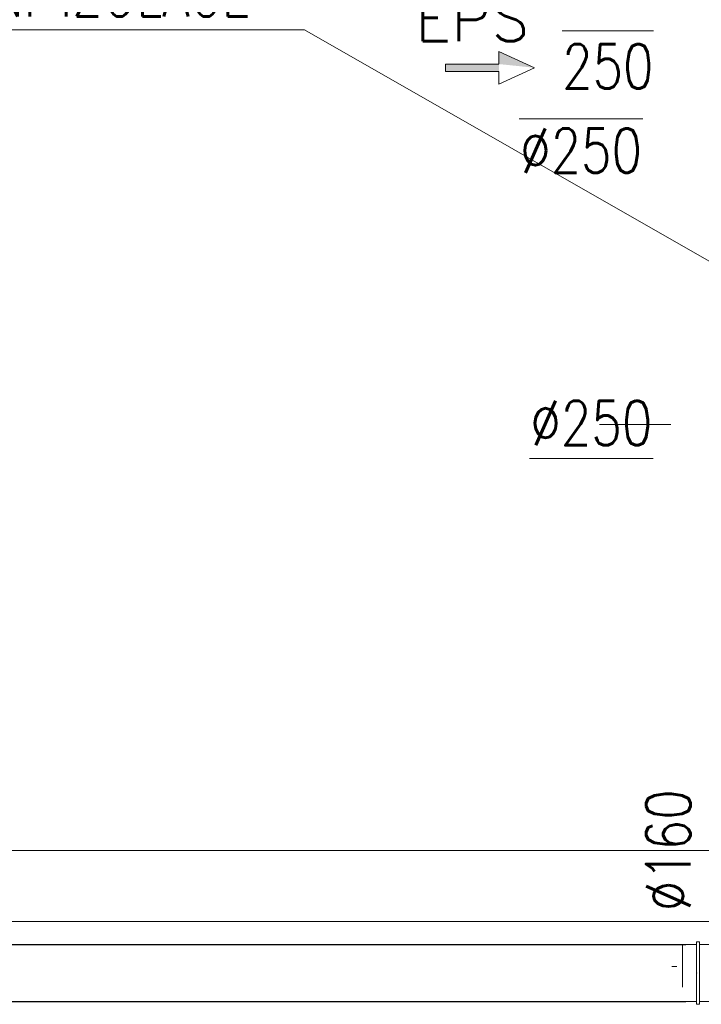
# Model space of a CAD drawing. Header units: millimetres. Extents: x -367720 to -162733, y 309172 to 337444.
# Tile 67 of 256: x -354365 to -352447, y 317187 to 319960. Entities that reach past the tile are written whole.
import ezdxf
from ezdxf.enums import TextEntityAlignment as Align

# ---------------------------------------------------------------- set-up
doc = ezdxf.new("R2010")
doc.units = ezdxf.units.MM
doc.header["$LTSCALE"] = 10
doc.header["$MEASUREMENT"] = 0
doc.linetypes.add('ACAD_ISO03W100', pattern=[30, 12, -18])
doc.layers.get('0').update_dxf_attribs({"color": 255, "lineweight": 13})
for name, color, linetype, lineweight in [('VZ1', 6, 'Continuous', 18), ('vzt-izolace', 50, 'Continuous', 9), ('vzt-odvod', 6, 'Continuous', 40), ('vzt-popis', 81, 'Continuous', 20), ('vzt-profese', 241, 'Continuous', 15), ('vzt-přívod', 2, 'Continuous', 40), ('vzt-spiro', 50, 'Continuous', 5), ('vzt-čárkkovaná', 50, 'ACAD_ISO03W100', 9), ('ŽB', 255, 'Continuous', 0)]:
    doc.layers.add(name, color=color, linetype=linetype, lineweight=lineweight)
doc.styles.add('PITSIMP8', font='pitsimp8')
doc.styles.add('ROMANS', font='ROMANS.shx', dxfattribs={"height": 80})

# ---------------------------------------------------------------- blocks, each defined once
blk = doc.blocks.new('A$C44164CF6')
at = {"layer": 'ŽB'}
for p, q in [((-650, -1300), (5700, -1300)), ((-1965.7, -1500), (3450, -1500))]:
    blk.add_line(p, q, dxfattribs=at)
blk.add_lwpolyline([(2050, -100), (2250, -100)], dxfattribs=at)
at = {"layer": 'VZ1', "extrusion": (0, -1, -1.22461e-16), "style": 'ROMANS', "width": 0.8, "flags": 1}
for tag, p in [('MATERIAL', (-2269.1, 3112.5, -14812.2)), ('PRIRUBA', (-2269.1, 3112.5, -14812.2)), ('PRUTOK', (-2269.1, 3112.5, -14812.2)), ('PLOCHA', (-2269.1, 3112.5, -14812.2)), ('OBVOD', (-2269.1, 3112.5, -14812.2)), ('NAZEV', (-2269.1, 3112.5, -14812.2)), ('USEK', (-2269.1, 3112.5, -14812.2)), ('KOTA', (-2269.1, 3112.5, -14812.2)), ('TVAR', (-2269.1, 3112.5, -14812.2)), ('NB2', (-2269.1, 3112.5, -14812.2)), ('NB1', (-2269.1, 3112.5, -14812.2)), ('POS', (-2269.1, 3112.5, -14812.2)), ('DB', (-2269.1, 3112.5, -14812.2)), ('DA', (-2269.1, 3112.5, -14812.2)), ('B2', (-2269.1, 3112.5, -14812.2)), ('A2', (-2269.1, 3112.5, -14812.2)), ('B1', (-2269.1, 3112.5, -14812.2)), ('A1', (-2269.1, 3112.5, -14812.2)), ('LT', (-2269.1, 3112.5, -14812.2)), ('MATERIAL', (99885.3, 3112.5, -14812.2)), ('PRIRUBA', (99885.3, 3112.5, -14812.2)), ('PRUTOK', (99885.3, 3112.5, -14812.2)), ('PLOCHA', (99885.3, 3112.5, -14812.2)), ('OBVOD', (99885.3, 3112.5, -14812.2)), ('NAZEV', (99885.3, 3112.5, -14812.2)), ('USEK', (99885.3, 3112.5, -14812.2)), ('KOTA', (99885.3, 3112.5, -14812.2)), ('TVAR', (99885.3, 3112.5, -14812.2)), ('NB2', (99885.3, 3112.5, -14812.2)), ('NB1', (99885.3, 3112.5, -14812.2)), ('POS', (99885.3, 3112.5, -14812.2)), ('DB', (99885.3, 3112.5, -14812.2)), ('DA', (99885.3, 3112.5, -14812.2)), ('B2', (99885.3, 3112.5, -14812.2)), ('B1', (99885.3, 3112.5, -14812.2)), ('LT', (99885.3, 3112.5, -14812.2)), ('A2', (99885.3, 3112.5, -14812.2)), ('A1', (99885.3, 3112.5, -14812.2))]:
    blk.add_attdef(tag, p, '', height=1, rotation=180, dxfattribs=at)
at = {"layer": 'VZ1', "extrusion": (1.22461e-16, 1, 4.44089e-16), "style": 'ROMANS', "width": 0.8, "flags": 1}
for tag, p in [('MATERIAL', (2269.1, 2852.5, 14812.2)), ('PRIRUBA', (2269.1, 2852.5, 14812.2)), ('IZOLACE', (2269.1, 2852.5, 14812.2)), ('PRUTOK', (2269.1, 2852.5, 14812.2)), ('PLOCHA', (2269.1, 2852.5, 14812.2)), ('NASTCE', (2269.1, 2852.5, 14812.2)), ('OBVOD', (2269.1, 2852.5, 14812.2)), ('NAZEV', (2269.1, 2852.5, 14812.2)), ('USEK', (2269.1, 2852.5, 14812.2)), ('KOTA', (2269.1, 2852.5, 14812.2)), ('TVAR', (2269.1, 2852.5, 14812.2)), ('NB2', (2269.1, 2852.5, 14812.2)), ('NB1', (2269.1, 2852.5, 14812.2)), ('POS', (2269.1, 2852.5, 14812.2)), ('VS', (2269.1, 2852.5, 14812.2)), ('B1', (2269.1, 2852.5, 14812.2)), ('A1', (2269.1, 2852.5, 14812.2)), ('LT', (2269.1, 2852.5, 14812.2)), ('MATERIAL', (-99885.3, 2852.5, 14812.2)), ('PRIRUBA', (-99885.3, 2852.5, 14812.2)), ('IZOLACE', (-99885.3, 2852.5, 14812.2)), ('PRUTOK', (-99885.3, 2852.5, 14812.2)), ('PLOCHA', (-99885.3, 2852.5, 14812.2)), ('NASTCE', (-99885.3, 2852.5, 14812.2)), ('OBVOD', (-99885.3, 2852.5, 14812.2)), ('NAZEV', (-99885.3, 2852.5, 14812.2)), ('USEK', (-99885.3, 2852.5, 14812.2)), ('KOTA', (-99885.3, 2852.5, 14812.2)), ('TVAR', (-99885.3, 2852.5, 14812.2)), ('NB2', (-99885.3, 2852.5, 14812.2)), ('NB1', (-99885.3, 2852.5, 14812.2)), ('POS', (-99885.3, 2852.5, 14812.2)), ('B1', (-99885.3, 2852.5, 14812.2)), ('VS', (-99885.3, 2852.5, 14812.2)), ('LT', (-99885.3, 2852.5, 14812.2)), ('A1', (-99885.3, 2852.5, 14812.2))]:
    blk.add_attdef(tag, p, '', height=1, dxfattribs=at)
blk = doc.blocks.new('2dluk097')
at = {"color": 0, "linetype": 'ByBlock'}
for p, q in [((-0.052, 0.5), (-0.052, -0.1)), ((-0.052, 0.5), (0.052, 0.5)), ((0.052, 0.5), (0.052, -0.1))]:
    blk.add_line(p, q, dxfattribs=at)
for p, q in [((-0.052, -0.1), (-0.231, -0.1)), ((0, -0.5), (-0.231, -0.1)), ((0, -0.5), (0.231, -0.1)), ((0.052, -0.1), (0.231, -0.1))]:
    blk.add_line(p, q)
for points in [[(-0.052, 0.5), (0.052, 0.5), (-0.052, -0.1), (0.052, -0.1)], [(-0.231, -0.1), (0, -0.5), (0.052, -0.1), (-0.052, -0.1)], [(-0.052, -0.1), (0.231, -0.1), (0, -0.5), (-0.052, -0.1)]]:
    blk.add_solid(points)
at = {"linetype": 'ByBlock', "style": 'PITSIMP8', "flags": 9}
for tag, p in [('RAUM/GRUPPE', (-0.058, 0.161)), ('BEZEICHNUNG', (-0.058, 0.181)), ('POS.NR.G-LV', (-0.058, 0.141)), ('FABRIKAT', (-0.058, 0.121)), ('VOLUMENSTROM', (-0.058, 0.041)), ('DRUCK/-STUFE', (-0.058, 0.021)), ('ANSCHLUSS', (-0.058, 0.001)), ('KENNUNG', (-0.058, 0.081)), ('LEISTUNG', (-0.058, 0.061)), ('TYP', (-0.058, 0.101)), ('TEMPERATUR', (-0.058, -0.059)), ('SCHUTZART', (-0.058, -0.099)), ('DREHZAHL', (-0.058, -0.079)), ('GROESSE', (-0.058, -0.019)), ('DN', (-0.058, -0.039)), ('SPANNUNG/FREQUENZ', (-0.058, -0.119)), ('GEWICHT', (-0.058, -0.139)), ('FREI', (-0.058, -0.159)), ('FREI', (-0.058, -0.179)), ('FREI', (-0.058, -0.199))]:
    blk.add_attdef(tag, text='', height=0.01, dxfattribs=at).set_placement(p, align=Align.MIDDLE)
blk = doc.blocks.new('A$C57577DFC')
at = {"layer": 'vzt-spiro'}
for p, q in [((-258, 210), (-258, 202)), ((-258, 210), (-82, 210)), ((-258, 210), (-258, 202)), ((-82, 202), (-258, 202)), ((-250, 202), (-250, 160)), ((-90, 202), (-90, 160)), ((-82, 210), (-82, 202)), ((-300, 168), (-292, 168)), ((-300, -8), (-300, 168)), ((-292, 168), (-292, 168)), ((-292, 168), (-292, -8)), ((-40, 168), (-48, 168)), ((-48, 168), (-48, -8)), ((-40, -8), (-40, 168)), ((-292, 160), (-250, 160)), ((-250, 160), (-170, 80)), ((-90, 160), (-170, 80)), ((-48, 160), (-90, 160)), ((-292, 0), (-48, 0)), ((-300, -8), (-292, -8)), ((-300, -8), (-292, -8)), ((-40, -8), (-48, -8))]:
    blk.add_line(p, q, dxfattribs=at)
for p in [(-170, 210), (-300, 80), (-40, 80)]:
    blk.add_point(p, dxfattribs=at)
at = {"layer": 'vzt-čárkkovaná'}
for p, q in [((-250, 250), (-250, 210)), ((-90, 250), (-250, 250)), ((-90, 250), (-90, 210)), ((-340, 160), (-300, 160)), ((-340, 160), (-340, 0)), ((0, 160), (-40, 160)), ((0, 160), (0, 0)), ((-340, 0), (-300, 0)), ((0, 0), (-40, 0))]:
    blk.add_line(p, q, dxfattribs=at)
blk = doc.blocks.new('A$C44067DDB')
at = {"layer": 'vzt-izolace'}
blk.add_line((12752.8607, 4673.8251), (12766.7815, 4673.8251), dxfattribs=at)
at = {"layer": 'vzt-odvod', "lineweight": 30}
for p, q in [((9473.8577, 4735.1736, 3000), (12792.8607, 4735.1736, 3000)), ((9473.8577, 4575.1736, 3000.9177), (12792.8607, 4575.1736, 2940))]:
    blk.add_line(p, q, dxfattribs=at)
at = {"layer": 'vzt-popis'}
for p, q in [((11719.6683, 7311.4705, 50000), (10078.4009, 7311.4705, 50000)), ((13204.3863, 6461.2019, 50000), (11719.6683, 7311.4705, 50000)), ((12701.4996, 7308.2794, 50000), (12444.3567, 7308.2794, 50000)), ((12671.4996, 7060.1408, 50000), (12323.8806, 7060.1408, 50000)), ((12700.332, 6103.9735, 50000), (12352.713, 6103.9735, 50000))]:
    blk.add_line(p, q, dxfattribs=at)
at = {"layer": 'vzt-profese', "xscale": -200, "yscale": 250, "zscale": 160, "rotation": 90}
blk.add_blockref('2dluk097', (12241.3393, 7204.4211), dxfattribs=at)
at = {"layer": 'vzt-přívod'}
blk.add_blockref('A$C57577DFC', (13122.8606, 4575.1736, 2999.9999), dxfattribs=at)
at = {"layer": 'VZ1', "extrusion": (1.04009e-13, 1, -4.87544e-15), "style": 'ROMANS', "width": 0.8, "flags": 1}
for tag in ['KOTA', 'USEK', 'TVAR', 'POS', 'NB2', 'NB1', 'VS', 'LT', 'D']:
    blk.add_attdef(tag, (-111318.983, 5039.0799, 11669.1415), '', height=1, dxfattribs=at)
at = {"layer": 'VZ1', "extrusion": (1, -3.06152e-16, 0), "style": 'ROMANS', "width": 0.8, "flags": 1}
for tag in ['NB2', 'NB1', 'PRUTOK', 'USEK', 'KOTA', 'NAZEV', 'PRIRUBA2', 'POS', 'MATERIAL', 'PRUMER', 'PLOCHA', 'LT', 'UHEL', 'R', 'D', 'TVAR']:
    blk.add_attdef(tag, (11669.1415, 5039.0799, 111318.983), '', height=1, rotation=90, dxfattribs=at)
at = {"layer": 'VZ1', "extrusion": (-2.71917e-32, 1, -4.44089e-16), "style": 'ROMANS', "width": 0.8, "flags": 1}
for tag, p in [('MATERIAL', (-177204.9859, 2943.2966, 11491.6104)), ('PRIRUBA', (-177204.9859, 2943.2966, 11491.6104)), ('PRUTOK', (-177204.9859, 2943.2966, 11491.6104)), ('PLOCHA', (-177204.9859, 2943.2966, 11491.6104)), ('OBVOD', (-177204.9859, 2943.2966, 11491.6104)), ('NAZEV', (-177204.9859, 2943.2966, 11491.6104)), ('KOTA', (-177204.9859, 2943.2966, 11491.6104)), ('USEK', (-177204.9859, 2943.2966, 11491.6104)), ('TVAR', (-177204.9859, 2943.2966, 11491.6104)), ('NBN', (-177204.9859, 2943.2966, 11491.6104)), ('POS', (-177204.9859, 2943.2966, 11491.6104)), ('NB3', (-177204.9859, 2943.2966, 11491.6104)), ('VS', (-177204.9859, 2943.2966, 11491.6104)), ('LT', (-177204.9859, 2943.2966, 11491.6104)), ('B', (-177204.9859, 2943.2966, 11491.6104)), ('R', (-177204.9859, 2943.2966, 11491.6104)), ('A', (-177204.9859, 2943.2966, 11491.6104)), ('MATERIAL', (-11332.888, 6131.7212, 9501.275)), ('MATERIAL', (-11332.9671, 2943.2966, 9501.275)), ('PRIRUBA', (-11332.888, 6131.7212, 9501.275)), ('PRIRUBA', (-11332.9671, 2943.2966, 9501.275)), ('PRUTOK', (-11332.888, 6131.7212, 9501.275)), ('PRUTOK', (-11332.9671, 2943.2966, 9501.275)), ('PLOCHA', (-11332.888, 6131.7212, 9501.275)), ('PLOCHA', (-11332.9671, 2943.2966, 9501.275)), ('OBVOD', (-11332.888, 6131.7212, 9501.275)), ('OBVOD', (-11332.9671, 2943.2966, 9501.275)), ('NAZEV', (-11332.888, 6131.7212, 9501.275)), ('NAZEV', (-11332.9671, 2943.2966, 9501.275)), ('KOTA', (-11332.888, 6131.7212, 9501.275)), ('USEK', (-11332.888, 6131.7212, 9501.275)), ('KOTA', (-11332.9671, 2943.2966, 9501.275)), ('USEK', (-11332.9671, 2943.2966, 9501.275)), ('TVAR', (-11332.888, 6131.7212, 9501.275)), ('TVAR', (-11332.9671, 2943.2966, 9501.275)), ('NBN', (-11332.888, 6131.7212, 9501.275)), ('NBN', (-11332.9671, 2943.2966, 9501.275)), ('POS', (-11332.888, 6131.7212, 9501.275)), ('NB3', (-11332.888, 6131.7212, 9501.275)), ('POS', (-11332.9671, 2943.2966, 9501.275)), ('NB3', (-11332.9671, 2943.2966, 9501.275)), ('VS', (-11332.888, 6131.7212, 9501.275)), ('LT', (-11332.888, 6131.7212, 9501.275)), ('VS', (-11332.9671, 2943.2966, 9501.275)), ('LT', (-11332.9671, 2943.2966, 9501.275)), ('B', (-11332.888, 6131.7212, 9501.275)), ('R', (-11332.888, 6131.7212, 9501.275)), ('A', (-11332.888, 6131.7212, 9501.275)), ('B', (-11332.9671, 2943.2966, 9501.275)), ('R', (-11332.9671, 2943.2966, 9501.275)), ('A', (-11332.9671, 2943.2966, 9501.275)), ('MATERIAL', (-109446.9123, 2943.2966, 9501.275)), ('PRIRUBA', (-109446.9123, 2943.2966, 9501.275)), ('PRUTOK', (-109446.9123, 2943.2966, 9501.275)), ('PLOCHA', (-109446.9123, 2943.2966, 9501.275)), ('OBVOD', (-109446.9123, 2943.2966, 9501.275)), ('NAZEV', (-109446.9123, 2943.2966, 9501.275)), ('KOTA', (-109446.9123, 2943.2966, 9501.275)), ('USEK', (-109446.9123, 2943.2966, 9501.275)), ('TVAR', (-109446.9123, 2943.2966, 9501.275)), ('NBN', (-109446.9123, 2943.2966, 9501.275)), ('POS', (-109446.9123, 2943.2966, 9501.275)), ('NB3', (-109446.9123, 2943.2966, 9501.275)), ('VS', (-109446.9123, 2943.2966, 9501.275)), ('LT', (-109446.9123, 2943.2966, 9501.275)), ('B', (-109446.9123, 2943.2966, 9501.275)), ('R', (-109446.9123, 2943.2966, 9501.275)), ('A', (-109446.9123, 2943.2966, 9501.275))]:
    blk.add_attdef(tag, p, '', height=1, dxfattribs=at)
at = {"layer": 'VZ1', "extrusion": (-1, 0, 0), "style": 'ROMANS', "width": 0.8, "flags": 1}
for tag, p in [('NB3', (-11312.8354, 2943.2966, -178642.0188)), ('PRUTOK', (-11312.8354, 2943.2966, -178642.0188)), ('USEK', (-11312.8354, 2943.2966, -178642.0188)), ('VS', (-11312.8354, 2943.2966, -178642.0188)), ('NAZEV', (-11312.8354, 2943.2966, -178642.0188)), ('KOTA', (-11312.8354, 2943.2966, -178642.0188)), ('POS', (-11312.8354, 2943.2966, -178642.0188)), ('MATERIAL', (-11312.8354, 2943.2966, -178642.0188)), ('PRIRUBA', (-11312.8354, 2943.2966, -178642.0188)), ('PLOCHA', (-11312.8354, 2943.2966, -178642.0188)), ('OBVOD', (-11312.8354, 2943.2966, -178642.0188)), ('R', (-11312.8354, 2943.2966, -178642.0188)), ('LT', (-11312.8354, 2943.2966, -178642.0188)), ('B', (-11312.8354, 2943.2966, -178642.0188)), ('A', (-11312.8354, 2943.2966, -178642.0188)), ('TVAR', (-11312.8354, 2943.2966, -178642.0188)), ('NB3', (-9322.5, 6131.7212, -12769.9209)), ('PRUTOK', (-9322.5, 6131.7212, -12769.9209)), ('USEK', (-9322.5, 6131.7212, -12769.9209)), ('VS', (-9322.5, 6131.7212, -12769.9209)), ('NAZEV', (-9322.5, 6131.7212, -12769.9209)), ('KOTA', (-9322.5, 6131.7212, -12769.9209)), ('POS', (-9322.5, 6131.7212, -12769.9209)), ('MATERIAL', (-9322.5, 6131.7212, -12769.9209)), ('PRIRUBA', (-9322.5, 6131.7212, -12769.9209)), ('PLOCHA', (-9322.5, 6131.7212, -12769.9209)), ('OBVOD', (-9322.5, 6131.7212, -12769.9209)), ('R', (-9322.5, 6131.7212, -12769.9209)), ('LT', (-9322.5, 6131.7212, -12769.9209)), ('B', (-9322.5, 6131.7212, -12769.9209)), ('A', (-9322.5, 6131.7212, -12769.9209)), ('TVAR', (-9322.5, 6131.7212, -12769.9209)), ('NB3', (-9322.5, 2943.2966, -12770)), ('PRUTOK', (-9322.5, 2943.2966, -12770)), ('USEK', (-9322.5, 2943.2966, -12770)), ('VS', (-9322.5, 2943.2966, -12770)), ('NAZEV', (-9322.5, 2943.2966, -12770)), ('KOTA', (-9322.5, 2943.2966, -12770)), ('POS', (-9322.5, 2943.2966, -12770)), ('MATERIAL', (-9322.5, 2943.2966, -12770)), ('PRIRUBA', (-9322.5, 2943.2966, -12770)), ('PLOCHA', (-9322.5, 2943.2966, -12770)), ('OBVOD', (-9322.5, 2943.2966, -12770)), ('R', (-9322.5, 2943.2966, -12770)), ('LT', (-9322.5, 2943.2966, -12770)), ('B', (-9322.5, 2943.2966, -12770)), ('A', (-9322.5, 2943.2966, -12770)), ('TVAR', (-9322.5, 2943.2966, -12770)), ('NB3', (-9322.5, 2943.2966, -110883.9452)), ('PRUTOK', (-9322.5, 2943.2966, -110883.9452)), ('USEK', (-9322.5, 2943.2966, -110883.9452)), ('VS', (-9322.5, 2943.2966, -110883.9452)), ('NAZEV', (-9322.5, 2943.2966, -110883.9452)), ('KOTA', (-9322.5, 2943.2966, -110883.9452)), ('POS', (-9322.5, 2943.2966, -110883.9452)), ('MATERIAL', (-9322.5, 2943.2966, -110883.9452)), ('PRIRUBA', (-9322.5, 2943.2966, -110883.9452)), ('PLOCHA', (-9322.5, 2943.2966, -110883.9452)), ('OBVOD', (-9322.5, 2943.2966, -110883.9452)), ('R', (-9322.5, 2943.2966, -110883.9452)), ('LT', (-9322.5, 2943.2966, -110883.9452)), ('B', (-9322.5, 2943.2966, -110883.9452)), ('A', (-9322.5, 2943.2966, -110883.9452)), ('TVAR', (-9322.5, 2943.2966, -110883.9452))]:
    blk.add_attdef(tag, p, '', height=1, rotation=270, dxfattribs=at)
at = {"layer": 'VZ1', "extrusion": (1, -2.32324e-14, 0), "style": 'ROMANS', "width": 0.8, "flags": 1}
for tag in ['NB2', 'NB1', 'PRUTOK', 'USEK', 'KOTA', 'NAZEV', 'PRIRUBA2', 'POS', 'MATERIAL', 'PRUMER', 'PLOCHA', 'LT', 'UHEL', 'R', 'D', 'TVAR']:
    blk.add_attdef(tag, (11224.1742, 2147.9426, 13745.0379), '', height=1, rotation=270, dxfattribs=at)
at = {"layer": 'VZ1', "extrusion": (-1.83691e-16, -1, 0), "style": 'ROMANS', "width": 0.8, "flags": 1}
for tag in ['POZNAMKA', 'NB2', 'NB1', 'DATA-HODNOTA', 'DATA-KLIC', 'PRUTOK', 'USEK', 'DRUHTLUM', 'ZETA', 'PR', 'TYP', 'NAZEV', 'POS', 'VETA']:
    blk.add_attdef(tag, (111863.9472, 3000, -10940.785), '', height=1, dxfattribs=at)
at = {"layer": 'VZ1', "extrusion": (0, 1, -1.26974e-15), "style": 'ROMANS', "width": 0.8, "flags": 1}
for tag in ['PRIRUBA2', 'MATERIAL', 'PRUMER', 'IZOLACE', 'PRUTOK', 'PLOCHA', 'NASTCE', 'NAZEV', 'KOTA', 'USEK', 'TVAR', 'POS', 'NB2', 'NB1', 'VS', 'LT', 'D']:
    blk.add_attdef(tag, (-111858.983, 2389.3275, 10075), '', height=1, dxfattribs=at)
at = {"layer": 'VZ1', "style": 'ROMANS', "width": 0.8, "flags": 1}
for tag in ['VS', 'OBVOD', 'USEK', 'IZOLACE', 'NASTCE', 'PRUTOK', 'KOTA', 'POS', 'PRIRUBA', 'PLOCHA', 'A1', 'TVAR', 'NB2', 'NB1', 'NAZEV', 'MATERIAL', 'LT', 'B1']:
    blk.add_attdef(tag, (12740, 9530), '', height=1, rotation=270, dxfattribs=at)
at = {"layer": 'VZ1', "extrusion": (0, -1, 0), "style": 'ROMANS', "width": 0.8, "flags": 1}
for tag, p in [('NBN', (179201.405, 2639.0523, -9490.3354)), ('NB3', (179201.405, 2639.0523, -9490.3354)), ('PRUTOK', (179201.405, 2639.0523, -9490.3354)), ('USEK', (179201.405, 2639.0523, -9490.3354)), ('VS', (179201.405, 2639.0523, -9490.3354)), ('NAZEV', (179201.405, 2639.0523, -9490.3354)), ('KOTA', (179201.405, 2639.0523, -9490.3354)), ('POS', (179201.405, 2639.0523, -9490.3354)), ('MATERIAL', (179201.405, 2639.0523, -9490.3354)), ('PRIRUBA', (179201.405, 2639.0523, -9490.3354)), ('PLOCHA', (179201.405, 2639.0523, -9490.3354)), ('OBVOD', (179201.405, 2639.0523, -9490.3354)), ('R', (179201.405, 2639.0523, -9490.3354)), ('LT', (179201.405, 2639.0523, -9490.3354)), ('B', (179201.405, 2639.0523, -9490.3354)), ('A', (179201.405, 2639.0523, -9490.3354)), ('TVAR', (179201.405, 2639.0523, -9490.3354)), ('NBN', (13329.3863, 2639.0523, -7500)), ('NB3', (13329.3863, 2639.0523, -7500)), ('PRUTOK', (13329.3863, 2639.0523, -7500)), ('USEK', (13329.3863, 2639.0523, -7500)), ('VS', (13329.3863, 2639.0523, -7500)), ('NAZEV', (13329.3863, 2639.0523, -7500)), ('KOTA', (13329.3863, 2639.0523, -7500)), ('POS', (13329.3863, 2639.0523, -7500)), ('MATERIAL', (13329.3863, 2639.0523, -7500)), ('PRIRUBA', (13329.3863, 2639.0523, -7500)), ('PLOCHA', (13329.3863, 2639.0523, -7500)), ('OBVOD', (13329.3863, 2639.0523, -7500)), ('R', (13329.3863, 2639.0523, -7500)), ('LT', (13329.3863, 2639.0523, -7500)), ('B', (13329.3863, 2639.0523, -7500)), ('A', (13329.3863, 2639.0523, -7500)), ('TVAR', (13329.3863, 2639.0523, -7500)), ('TVAR', (111443.3315, 2639.0523, -7500)), ('A', (111443.3315, 2639.0523, -7500)), ('B', (111443.3315, 2639.0523, -7500)), ('LT', (111443.3315, 2639.0523, -7500)), ('R', (111443.3315, 2639.0523, -7500)), ('OBVOD', (111443.3315, 2639.0523, -7500)), ('PLOCHA', (111443.3315, 2639.0523, -7500)), ('PRIRUBA', (111443.3315, 2639.0523, -7500)), ('MATERIAL', (111443.3315, 2639.0523, -7500)), ('POS', (111443.3315, 2639.0523, -7500)), ('KOTA', (111443.3315, 2639.0523, -7500)), ('NAZEV', (111443.3315, 2639.0523, -7500)), ('VS', (111443.3315, 2639.0523, -7500)), ('USEK', (111443.3315, 2639.0523, -7500)), ('PRUTOK', (111443.3315, 2639.0523, -7500)), ('NB3', (111443.3315, 2639.0523, -7500)), ('NBN', (111443.3315, 2639.0523, -7500)), ('NBN', (111443.3315, 2639.0523, -7500)), ('NB3', (111443.3315, 2639.0523, -7500)), ('PRUTOK', (111443.3315, 2639.0523, -7500)), ('USEK', (111443.3315, 2639.0523, -7500)), ('VS', (111443.3315, 2639.0523, -7500)), ('NAZEV', (111443.3315, 2639.0523, -7500)), ('KOTA', (111443.3315, 2639.0523, -7500)), ('POS', (111443.3315, 2639.0523, -7500)), ('MATERIAL', (111443.3315, 2639.0523, -7500)), ('PRIRUBA', (111443.3315, 2639.0523, -7500)), ('PLOCHA', (111443.3315, 2639.0523, -7500)), ('OBVOD', (111443.3315, 2639.0523, -7500)), ('R', (111443.3315, 2639.0523, -7500)), ('LT', (111443.3315, 2639.0523, -7500)), ('B', (111443.3315, 2639.0523, -7500)), ('A', (111443.3315, 2639.0523, -7500)), ('TVAR', (111443.3315, 2639.0523, -7500))]:
    blk.add_attdef(tag, p, '', height=1, rotation=90, dxfattribs=at)
at = {"layer": 'VZ1', "extrusion": (2.83287e-14, -1, 0), "style": 'ROMANS', "width": 0.8, "flags": 1}
for tag, p in [('IZOLACE', (4619.6938, 3000, -5099.5832)), ('NASTCE', (4619.6938, 3000, -5099.5832)), ('NB2', (4619.6938, 3000, -5099.5832)), ('NB1', (4619.6938, 3000, -5099.5832)), ('VS', (4619.6938, 3000, -5099.5832)), ('PRUTOK', (4619.6938, 3000, -5099.5832)), ('USEK', (4619.6938, 3000, -5099.5832)), ('KOTA', (4619.6938, 3000, -5099.5832)), ('NAZEV', (4619.6938, 3000, -5099.5832)), ('PRIRUBA2', (4619.6938, 3000, -5099.5832)), ('POS', (4619.6938, 3000, -5099.5832)), ('MATERIAL', (4619.6938, 3000, -5099.5832)), ('PRUMER', (4619.6938, 3000, -5099.5832)), ('PLOCHA', (4619.6938, 3000, -5099.5832)), ('LT', (4619.6938, 3000, -5099.5832)), ('D', (4619.6938, 3000, -5099.5832)), ('TVAR', (4619.6938, 3000, -5099.5832)), ('IZOLACE', (102733.639, 3000, -4512.6709)), ('NASTCE', (102733.639, 3000, -4512.6709)), ('NB2', (102733.639, 3000, -4512.6709)), ('NB1', (102733.639, 3000, -4512.6709)), ('VS', (102733.639, 3000, -4512.6709)), ('PRUTOK', (102733.639, 3000, -4512.6709)), ('USEK', (102733.639, 3000, -4512.6709)), ('KOTA', (102733.639, 3000, -4512.6709)), ('NAZEV', (102733.639, 3000, -4512.6709)), ('PRIRUBA2', (102733.639, 3000, -4512.6709)), ('POS', (102733.639, 3000, -4512.6709)), ('MATERIAL', (102733.639, 3000, -4512.6709)), ('PRUMER', (102733.639, 3000, -4512.6709)), ('PLOCHA', (102733.639, 3000, -4512.6709)), ('LT', (102733.639, 3000, -4512.6709)), ('D', (102733.639, 3000, -4512.6709)), ('TVAR', (102733.639, 3000, -4512.6709))]:
    blk.add_attdef(tag, p, '', height=1, dxfattribs=at)
at = {"layer": 'vzt-popis', "style": 'ROMANS', "width": 0.8}
for s, p in [('PROTIPOŽÁRNÍ IZOLACE ', (10828.2641, 7411.4705, 50000)), ('250', (12572.9282, 7208.2794, 50000)), ('%%c250', (12497.6901, 6971.3005, 50000)), ('%%c250', (12526.5225, 6203.9735, 50000))]:
    blk.add_text(s, height=125, dxfattribs=at).set_placement(p, align=Align.MIDDLE_CENTER)
blk.add_text('%%C160', height=125, rotation=90, dxfattribs=at).set_placement((12743.2526, 5000.7792, 50000), align=Align.MIDDLE_CENTER)
at = {"layer": 'vzt-profese', "style": 'ROMANS'}
blk.add_text('EPS', height=125, rotation=0.000029, dxfattribs=at).set_placement((12030.7371, 7279.479))
at = {"layer": 'vzt-přívod', "lineweight": 30, "extrusion": (-1, 0, 0), "style": 'ROMANS', "width": 0.8, "flags": 1}
for p in [(-11312.8354, 2943.2966, -178642.0188), (-9322.5, 6131.7212, -12769.9209), (-9322.5, 2943.2966, -12770), (-9322.5, 2943.2966, -110883.9452)]:
    blk.add_attdef('NBN', p, '', height=1, rotation=270, dxfattribs=at)
at = {"layer": 'vzt-přívod', "lineweight": 30, "extrusion": (0.707107, 0.707107, 0), "style": 'ROMANS', "width": 0.8, "flags": 1}
for tag, p in [('PRIRUBA2', (-1079.1254, 2936.5022, 15975.6328)), ('MATERIAL', (-1079.1254, 2936.5022, 15975.6328)), ('PRUMER', (-1079.1254, 2936.5022, 15975.6328)), ('IZOLACE', (-1079.1254, 2936.5022, 15975.6328)), ('PRUTOK', (-1079.1254, 2936.5022, 15975.6328)), ('PLOCHA', (-1079.1254, 2936.5022, 15975.6328)), ('NASTCE', (-1079.1254, 2936.5022, 15975.6328)), ('PRIRUBA2', (-70456.1614, 2936.5022, 85352.6688)), ('MATERIAL', (-70456.1614, 2936.5022, 85352.6688)), ('PRUMER', (-70456.1614, 2936.5022, 85352.6688)), ('IZOLACE', (-70456.1614, 2936.5022, 85352.6688)), ('PRUTOK', (-70456.1614, 2936.5022, 85352.6688)), ('PLOCHA', (-70456.1614, 2936.5022, 85352.6688)), ('NASTCE', (-70456.1614, 2936.5022, 85352.6688)), ('NAZEV', (-1079.1254, 2936.5022, 15975.6328)), ('KOTA', (-1079.1254, 2936.5022, 15975.6328)), ('USEK', (-1079.1254, 2936.5022, 15975.6328)), ('TVAR', (-1079.1254, 2936.5022, 15975.6328)), ('POS', (-1079.1254, 2936.5022, 15975.6328)), ('NB2', (-1079.1254, 2936.5022, 15975.6328)), ('NB1', (-1079.1254, 2936.5022, 15975.6328)), ('VS', (-1079.1254, 2936.5022, 15975.6328)), ('LT', (-1079.1254, 2936.5022, 15975.6328)), ('D', (-1079.1254, 2936.5022, 15975.6328)), ('NAZEV', (-70456.1614, 2936.5022, 85352.6688)), ('KOTA', (-70456.1614, 2936.5022, 85352.6688)), ('USEK', (-70456.1614, 2936.5022, 85352.6688)), ('TVAR', (-70456.1614, 2936.5022, 85352.6688)), ('POS', (-70456.1614, 2936.5022, 85352.6688)), ('NB2', (-70456.1614, 2936.5022, 85352.6688)), ('NB1', (-70456.1614, 2936.5022, 85352.6688)), ('VS', (-70456.1614, 2936.5022, 85352.6688)), ('LT', (-70456.1614, 2936.5022, 85352.6688)), ('D', (-70456.1614, 2936.5022, 85352.6688))]:
    blk.add_attdef(tag, p, '', height=1, dxfattribs=at)
at = {"layer": 'vzt-přívod', "lineweight": 30, "style": 'ROMANS', "width": 0.8, "flags": 1}
for tag, p in [('USEK', (11882.7585, 10460.1981, 2936.5022)), ('UHEL', (11882.7585, 10460.1981, 2936.5022)), ('PRUTOK', (11882.7585, 10460.1981, 2936.5022)), ('KOTA', (11882.7585, 10460.1981, 2936.5022)), ('PRIRUBA2', (11882.7585, 10460.1981, 2936.5022)), ('POS', (11882.7585, 10460.1981, 2936.5022)), ('PRUMER', (11882.7585, 10460.1981, 2936.5022)), ('PLOCHA', (11882.7585, 10460.1981, 2936.5022)), ('TVAR', (11882.7585, 10460.1981, 2936.5022)), ('NB2', (11882.7585, 10460.1981, 2936.5022)), ('NB1', (11882.7585, 10460.1981, 2936.5022)), ('NAZEV', (11882.7585, 10460.1981, 2936.5022)), ('MATERIAL', (11882.7585, 10460.1981, 2936.5022)), ('LT', (11882.7585, 10460.1981, 2936.5022)), ('R', (11882.7585, 10460.1981, 2936.5022)), ('D', (11882.7585, 10460.1981, 2936.5022)), ('USEK', (109996.7036, 10460.1981, 2936.5022)), ('UHEL', (109996.7036, 10460.1981, 2936.5022)), ('PRUTOK', (109996.7036, 10460.1981, 2936.5022)), ('KOTA', (109996.7036, 10460.1981, 2936.5022)), ('PRIRUBA2', (109996.7036, 10460.1981, 2936.5022)), ('POS', (109996.7036, 10460.1981, 2936.5022)), ('PRUMER', (109996.7036, 10460.1981, 2936.5022)), ('PLOCHA', (109996.7036, 10460.1981, 2936.5022)), ('TVAR', (109996.7036, 10460.1981, 2936.5022)), ('NB2', (109996.7036, 10460.1981, 2936.5022)), ('NB1', (109996.7036, 10460.1981, 2936.5022)), ('NAZEV', (109996.7036, 10460.1981, 2936.5022)), ('MATERIAL', (109996.7036, 10460.1981, 2936.5022)), ('LT', (109996.7036, 10460.1981, 2936.5022)), ('R', (109996.7036, 10460.1981, 2936.5022)), ('D', (109996.7036, 10460.1981, 2936.5022))]:
    blk.add_attdef(tag, p, '', height=1, rotation=270, dxfattribs=at)
at = {"layer": 'vzt-přívod', "lineweight": 30, "extrusion": (-1, 0, 1.77636e-15), "style": 'ROMANS', "width": 0.8, "flags": 1}
for tag in ['IZOLACE', 'NASTCE', 'NB2', 'NB1', 'VS', 'PRUTOK', 'USEK', 'KOTA', 'NAZEV', 'POS', 'MATERIAL', 'PRIRUBA', 'PLOCHA', 'OBVOD', 'LT', 'B1', 'A1', 'TVAR']:
    blk.add_attdef(tag, (-9530, 2813.2966, -12620), '', height=1, dxfattribs=at)

msp = doc.modelspace()

# ---------------------------------------------------------------- block references
msp.add_blockref('A$C44164CF6', (-354782.9, 318920.1))

# ---------------------------------------------------------------- next in the draw order: block references
msp.add_blockref('A$C44067DDB', (-365282.9, 312620.1))

doc.saveas('drawing.dxf')
